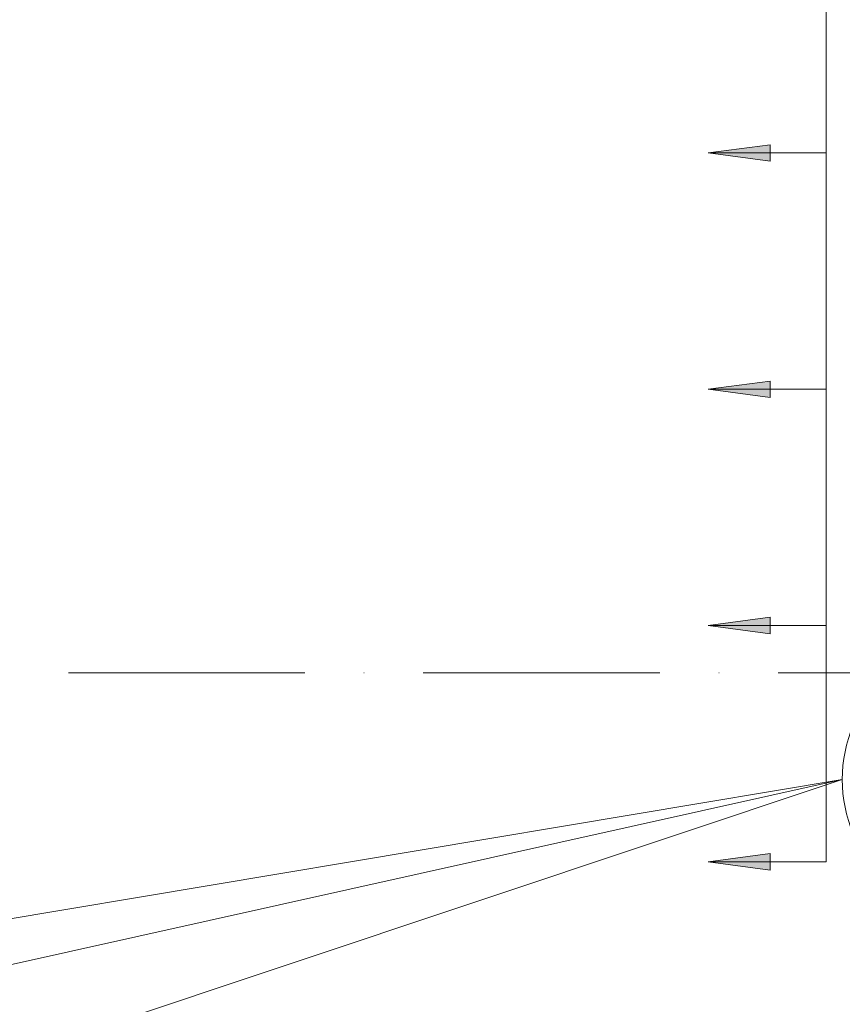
# Model space of a CAD drawing. Header units: millimetres. Extents: x 4307 to 42792, y 1610 to 10025.
# Tile 157 of 256: x 24638 to 24986, y 5860 to 6276. Entities that reach past the tile are written whole.
import ezdxf

# ---------------------------------------------------------------- set-up
doc = ezdxf.new("R2010")
doc.units = ezdxf.units.MM
doc.linetypes.add('Čerchovaná', pattern=[150, 100, -25, 0, -25])
for name, color, linetype, lineweight in [('A-ANNO-DIMS', 211, 'Continuous', 5), ('A-ANNO-DIMS-25', 211, 'Continuous', 5), ('A-FLOR-LEVL', 51, 'Continuous', 5), ('S-RBAR-IDEN', 171, 'Continuous', 5)]:
    doc.layers.add(name, color=color, linetype=linetype, lineweight=lineweight)
doc.styles.add('Arial_1', font='arial.ttf', dxfattribs={"height": 62.5})
doc.dimstyles.new('Výztuž_kusy__řezy__3', dxfattribs={"dimscale": 304.8, "dimtxt": 0.18, "dimasz": 0, "dimexe": 0, "dimexo": 0.0625, "dimgap": 0.082021, "dimtad": 1, "dimdec": 0, "dimzin": 0, "dimdsep": 46, "dimtxsty": 'Arial_1', "dimblk1": 'NONE', "dimblk2": 'NONE', "dimsah": 1, "dimcen": 0.09, "dimazin": 0, "dimtfac": 1, "dimtdec": 4, "dimtix": 1, "dimtmove": 0, "dimatfit": 3, "dimfxl": 0.164042, "dimfxlon": 1, "dimtvp": 1, "dimtfill": 1, "dimtolj": 1, "dimtzin": 0, "dimarcsym": 2})

# ---------------------------------------------------------------- blocks, each defined once
blk = doc.blocks.new('DIMBLOCK696-V1')
at = {"layer": 'A-ANNO-DIMS-25'}
for points in [[(24929.13, 6320), (24955.42, 6316.54), (24955.42, 6323.46)], [(24929.13, 6220), (24955.42, 6216.54), (24955.42, 6223.46)]]:
    blk.add_hatch(color=256, dxfattribs=at).paths.add_polyline_path(points)
for p, q in [((24955.42, 6323.46), (24929.13, 6320)), ((24955.42, 6316.54), (24955.42, 6323.46)), ((24929.13, 6320), (24955.42, 6316.54)), ((24979.13, 6320), (24929.13, 6320)), ((24979.13, 6320), (24979.13, 6220)), ((24979.13, 6320), (24979.13, 6320)), ((24955.42, 6223.46), (24929.13, 6220)), ((24955.42, 6216.54), (24955.42, 6223.46)), ((24929.13, 6220), (24955.42, 6216.54)), ((24979.13, 6220), (24929.13, 6220)), ((24979.13, 6220), (24979.13, 6220))]:
    blk.add_line(p, q, dxfattribs=at)
blk = doc.blocks.new('_None')
blk = doc.blocks.new('DIMBLOCK697-V1')
at = {"layer": 'A-ANNO-DIMS-25'}
for points in [[(24929.13, 6220), (24955.42, 6216.54), (24955.42, 6223.46)], [(24929.13, 6120), (24955.42, 6116.54), (24955.42, 6123.46)]]:
    blk.add_hatch(color=256, dxfattribs=at).paths.add_polyline_path(points)
for p, q in [((24955.42, 6223.46), (24929.13, 6220)), ((24955.42, 6216.54), (24955.42, 6223.46)), ((24929.13, 6220), (24955.42, 6216.54)), ((24979.13, 6220), (24929.13, 6220)), ((24979.13, 6220), (24979.13, 6120)), ((24979.13, 6220), (24979.13, 6220)), ((24955.42, 6123.46), (24929.13, 6120)), ((24955.42, 6116.54), (24955.42, 6123.46)), ((24929.13, 6120), (24955.42, 6116.54)), ((24979.13, 6120), (24929.13, 6120)), ((24979.13, 6120), (24979.13, 6120))]:
    blk.add_line(p, q, dxfattribs=at)
blk = doc.blocks.new('DIMBLOCK698-V1')
at = {"layer": 'A-ANNO-DIMS-25'}
for points in [[(24929.13, 6120), (24955.42, 6116.54), (24955.42, 6123.46)], [(24929.13, 6020), (24955.42, 6016.54), (24955.42, 6023.46)]]:
    blk.add_hatch(color=256, dxfattribs=at).paths.add_polyline_path(points)
for p, q in [((24955.42, 6123.46), (24929.13, 6120)), ((24955.42, 6116.54), (24955.42, 6123.46)), ((24929.13, 6120), (24955.42, 6116.54)), ((24979.13, 6120), (24929.13, 6120)), ((24979.13, 6120), (24979.13, 6020)), ((24979.13, 6120), (24979.13, 6120)), ((24955.42, 6023.46), (24929.13, 6020)), ((24955.42, 6016.54), (24955.42, 6023.46)), ((24929.13, 6020), (24955.42, 6016.54)), ((24979.13, 6020), (24929.13, 6020)), ((24979.13, 6020), (24979.13, 6020))]:
    blk.add_line(p, q, dxfattribs=at)
blk = doc.blocks.new('DIMBLOCK699-V1')
at = {"layer": 'A-ANNO-DIMS-25'}
for points in [[(24929.13, 6020), (24955.42, 6016.54), (24955.42, 6023.46)], [(24929.13, 5920), (24955.42, 5916.54), (24955.42, 5923.46)]]:
    blk.add_hatch(color=256, dxfattribs=at).paths.add_polyline_path(points)
for p, q in [((24955.42, 6023.46), (24929.13, 6020)), ((24955.42, 6016.54), (24955.42, 6023.46)), ((24929.13, 6020), (24955.42, 6016.54)), ((24979.13, 6020), (24929.13, 6020)), ((24979.13, 6020), (24979.13, 5920)), ((24979.13, 6020), (24979.13, 6020)), ((24955.42, 5923.46), (24929.13, 5920)), ((24955.42, 5916.54), (24955.42, 5923.46)), ((24929.13, 5920), (24955.42, 5916.54)), ((24979.13, 5920), (24929.13, 5920)), ((24979.13, 5920), (24979.13, 5920))]:
    blk.add_line(p, q, dxfattribs=at)
blk = doc.blocks.new('DIMBLOCK700-V1')
at = {"layer": 'A-ANNO-DIMS-25'}
for points in [[(24929.13, 8620), (24955.42, 8616.54), (24955.42, 8623.46)], [(24929.13, 8520), (24955.42, 8516.54), (24955.42, 8523.46)], [(24929.13, 8420), (24955.42, 8416.54), (24955.42, 8423.46)], [(24929.13, 8320), (24955.42, 8316.54), (24955.42, 8323.46)], [(24929.13, 8220), (24955.42, 8216.54), (24955.42, 8223.46)], [(24929.13, 8120), (24955.42, 8116.54), (24955.42, 8123.46)], [(24929.13, 8020), (24955.42, 8016.54), (24955.42, 8023.46)], [(24929.13, 7920), (24955.42, 7916.54), (24955.42, 7923.46)], [(24929.13, 7820), (24955.42, 7816.54), (24955.42, 7823.46)], [(24929.13, 7720), (24955.42, 7716.54), (24955.42, 7723.46)], [(24929.13, 7620), (24955.42, 7616.54), (24955.42, 7623.46)], [(24929.13, 7520), (24955.42, 7516.54), (24955.42, 7523.46)], [(24929.13, 7420), (24955.42, 7416.54), (24955.42, 7423.46)], [(24929.13, 7320), (24955.42, 7316.54), (24955.42, 7323.46)], [(24929.13, 7220), (24955.42, 7216.54), (24955.42, 7223.46)], [(24929.13, 7120), (24955.42, 7116.54), (24955.42, 7123.46)], [(24929.13, 7020), (24955.42, 7016.54), (24955.42, 7023.46)], [(24929.13, 6920), (24955.42, 6916.54), (24955.42, 6923.46)], [(24929.13, 6820), (24955.42, 6816.54), (24955.42, 6823.46)], [(24929.13, 6720), (24955.42, 6716.54), (24955.42, 6723.46)], [(24929.13, 6620), (24955.42, 6616.54), (24955.42, 6623.46)], [(24929.13, 6520), (24955.42, 6516.54), (24955.42, 6523.46)], [(24929.13, 6420), (24955.42, 6416.54), (24955.42, 6423.46)], [(24929.13, 6320), (24955.42, 6316.54), (24955.42, 6323.46)], [(24929.13, 6220), (24955.42, 6216.54), (24955.42, 6223.46)], [(24929.13, 6120), (24955.42, 6116.54), (24955.42, 6123.46)], [(24929.13, 6020), (24955.42, 6016.54), (24955.42, 6023.46)], [(24929.13, 5920), (24955.42, 5916.54), (24955.42, 5923.46)]]:
    blk.add_hatch(color=256, dxfattribs=at).paths.add_polyline_path(points)
for p, q in [((24955.42, 8623.46), (24929.13, 8620)), ((24955.42, 8616.54), (24955.42, 8623.46)), ((24929.13, 8620), (24955.42, 8616.54)), ((24979.13, 8620), (24929.13, 8620)), ((24979.13, 8620), (24979.13, 5920)), ((24979.13, 8620), (24979.13, 8520)), ((24979.13, 8620), (24979.13, 8620)), ((24955.42, 8523.46), (24929.13, 8520)), ((24955.42, 8516.54), (24955.42, 8523.46)), ((24929.13, 8520), (24955.42, 8516.54)), ((24979.13, 8520), (24929.13, 8520)), ((24979.13, 8520), (24979.13, 8420)), ((24979.13, 8520), (24979.13, 8520)), ((24955.42, 8423.46), (24929.13, 8420)), ((24955.42, 8416.54), (24955.42, 8423.46)), ((24929.13, 8420), (24955.42, 8416.54)), ((24979.13, 8420), (24929.13, 8420)), ((24979.13, 8420), (24979.13, 8320)), ((24979.13, 8420), (24979.13, 8420)), ((24955.42, 8323.46), (24929.13, 8320)), ((24955.42, 8316.54), (24955.42, 8323.46)), ((24929.13, 8320), (24955.42, 8316.54)), ((24979.13, 8320), (24929.13, 8320)), ((24979.13, 8320), (24979.13, 8220)), ((24979.13, 8320), (24979.13, 8320)), ((24955.42, 8223.46), (24929.13, 8220)), ((24955.42, 8216.54), (24955.42, 8223.46)), ((24929.13, 8220), (24955.42, 8216.54)), ((24979.13, 8220), (24929.13, 8220)), ((24979.13, 8220), (24979.13, 8120)), ((24979.13, 8220), (24979.13, 8220)), ((24955.42, 8123.46), (24929.13, 8120)), ((24955.42, 8116.54), (24955.42, 8123.46)), ((24929.13, 8120), (24955.42, 8116.54)), ((24979.13, 8120), (24929.13, 8120)), ((24979.13, 8120), (24979.13, 8020)), ((24979.13, 8120), (24979.13, 8120)), ((24955.42, 8023.46), (24929.13, 8020)), ((24955.42, 8016.54), (24955.42, 8023.46)), ((24929.13, 8020), (24955.42, 8016.54)), ((24979.13, 8020), (24929.13, 8020)), ((24979.13, 8020), (24979.13, 7920)), ((24979.13, 8020), (24979.13, 8020)), ((24955.42, 7923.46), (24929.13, 7920)), ((24955.42, 7916.54), (24955.42, 7923.46)), ((24929.13, 7920), (24955.42, 7916.54)), ((24979.13, 7920), (24929.13, 7920)), ((24979.13, 7920), (24979.13, 7820)), ((24979.13, 7920), (24979.13, 7920)), ((24955.42, 7823.46), (24929.13, 7820)), ((24955.42, 7816.54), (24955.42, 7823.46)), ((24929.13, 7820), (24955.42, 7816.54)), ((24979.13, 7820), (24929.13, 7820)), ((24979.13, 7820), (24979.13, 7720)), ((24979.13, 7820), (24979.13, 7820)), ((24955.42, 7723.46), (24929.13, 7720)), ((24955.42, 7716.54), (24955.42, 7723.46)), ((24929.13, 7720), (24955.42, 7716.54)), ((24979.13, 7720), (24929.13, 7720)), ((24979.13, 7720), (24979.13, 7620)), ((24979.13, 7720), (24979.13, 7720)), ((24955.42, 7623.46), (24929.13, 7620)), ((24955.42, 7616.54), (24955.42, 7623.46)), ((24929.13, 7620), (24955.42, 7616.54)), ((24979.13, 7620), (24929.13, 7620)), ((24979.13, 7620), (24979.13, 7520)), ((24979.13, 7620), (24979.13, 7620)), ((24955.42, 7523.46), (24929.13, 7520)), ((24955.42, 7516.54), (24955.42, 7523.46)), ((24929.13, 7520), (24955.42, 7516.54)), ((24979.13, 7520), (24929.13, 7520)), ((24979.13, 7520), (24979.13, 7420)), ((24979.13, 7520), (24979.13, 7520)), ((24955.42, 7423.46), (24929.13, 7420)), ((24955.42, 7416.54), (24955.42, 7423.46)), ((24929.13, 7420), (24955.42, 7416.54)), ((24979.13, 7420), (24929.13, 7420)), ((24979.13, 7420), (24979.13, 7320)), ((24979.13, 7420), (24979.13, 7420)), ((24955.42, 7323.46), (24929.13, 7320)), ((24955.42, 7316.54), (24955.42, 7323.46)), ((24929.13, 7320), (24955.42, 7316.54)), ((24979.13, 7320), (24929.13, 7320)), ((24979.13, 7320), (24979.13, 7220)), ((24979.13, 7320), (24979.13, 7320)), ((24955.42, 7223.46), (24929.13, 7220)), ((24955.42, 7216.54), (24955.42, 7223.46)), ((24929.13, 7220), (24955.42, 7216.54)), ((24979.13, 7220), (24929.13, 7220)), ((24979.13, 7220), (24979.13, 7120)), ((24979.13, 7220), (24979.13, 7220)), ((24955.42, 7123.46), (24929.13, 7120)), ((24955.42, 7116.54), (24955.42, 7123.46)), ((24929.13, 7120), (24955.42, 7116.54)), ((24979.13, 7120), (24929.13, 7120)), ((24979.13, 7120), (24979.13, 7020)), ((24979.13, 7120), (24979.13, 7120)), ((24955.42, 7023.46), (24929.13, 7020)), ((24955.42, 7016.54), (24955.42, 7023.46)), ((24929.13, 7020), (24955.42, 7016.54)), ((24979.13, 7020), (24929.13, 7020)), ((24979.13, 7020), (24979.13, 6920)), ((24979.13, 7020), (24979.13, 7020)), ((24955.42, 6923.46), (24929.13, 6920)), ((24955.42, 6916.54), (24955.42, 6923.46)), ((24929.13, 6920), (24955.42, 6916.54)), ((24979.13, 6920), (24929.13, 6920)), ((24979.13, 6920), (24979.13, 6820)), ((24979.13, 6920), (24979.13, 6920)), ((24955.42, 6823.46), (24929.13, 6820)), ((24955.42, 6816.54), (24955.42, 6823.46)), ((24929.13, 6820), (24955.42, 6816.54)), ((24979.13, 6820), (24929.13, 6820)), ((24979.13, 6820), (24979.13, 6720)), ((24979.13, 6820), (24979.13, 6820)), ((24955.42, 6723.46), (24929.13, 6720)), ((24955.42, 6716.54), (24955.42, 6723.46)), ((24929.13, 6720), (24955.42, 6716.54)), ((24979.13, 6720), (24929.13, 6720)), ((24979.13, 6720), (24979.13, 6620)), ((24979.13, 6720), (24979.13, 6720)), ((24955.42, 6623.46), (24929.13, 6620)), ((24955.42, 6616.54), (24955.42, 6623.46)), ((24929.13, 6620), (24955.42, 6616.54)), ((24979.13, 6620), (24929.13, 6620)), ((24979.13, 6620), (24979.13, 6520)), ((24979.13, 6620), (24979.13, 6620)), ((24955.42, 6523.46), (24929.13, 6520)), ((24955.42, 6516.54), (24955.42, 6523.46)), ((24929.13, 6520), (24955.42, 6516.54)), ((24979.13, 6520), (24929.13, 6520)), ((24979.13, 6520), (24979.13, 6420)), ((24979.13, 6520), (24979.13, 6520)), ((24955.42, 6423.46), (24929.13, 6420)), ((24955.42, 6416.54), (24955.42, 6423.46)), ((24929.13, 6420), (24955.42, 6416.54)), ((24979.13, 6420), (24929.13, 6420)), ((24979.13, 6420), (24979.13, 6320)), ((24979.13, 6420), (24979.13, 6420)), ((24955.42, 6323.46), (24929.13, 6320)), ((24955.42, 6316.54), (24955.42, 6323.46)), ((24929.13, 6320), (24955.42, 6316.54)), ((24979.13, 6320), (24929.13, 6320)), ((24979.13, 6320), (24979.13, 6220)), ((24979.13, 6320), (24979.13, 6320)), ((24955.42, 6223.46), (24929.13, 6220)), ((24955.42, 6216.54), (24955.42, 6223.46)), ((24929.13, 6220), (24955.42, 6216.54)), ((24979.13, 6220), (24929.13, 6220)), ((24979.13, 6220), (24979.13, 6120)), ((24979.13, 6220), (24979.13, 6220)), ((24955.42, 6123.46), (24929.13, 6120)), ((24955.42, 6116.54), (24955.42, 6123.46)), ((24929.13, 6120), (24955.42, 6116.54)), ((24979.13, 6120), (24929.13, 6120)), ((24979.13, 6120), (24979.13, 6020)), ((24979.13, 6120), (24979.13, 6120)), ((24955.42, 6023.46), (24929.13, 6020)), ((24955.42, 6016.54), (24955.42, 6023.46)), ((24929.13, 6020), (24955.42, 6016.54)), ((24979.13, 6020), (24929.13, 6020)), ((24979.13, 6020), (24979.13, 5920)), ((24979.13, 6020), (24979.13, 6020)), ((24955.42, 5923.46), (24929.13, 5920)), ((24955.42, 5916.54), (24955.42, 5923.46)), ((24929.13, 5920), (24955.42, 5916.54)), ((24979.13, 5920), (24929.13, 5920)), ((24979.13, 5920), (24979.13, 5920))]:
    blk.add_line(p, q, dxfattribs=at)
blk = doc.blocks.new('Popisek výztuže - _Typ_ množství_PRAVÝ-500031-V1')
at = {"layer": 'S-RBAR-IDEN'}
for p, q in [((6694.54, 8583.84), (6584.84, 8583.84)), ((6584.84, 8467.41), (6694.54, 8467.41))]:
    blk.add_line(p, q, dxfattribs=at)
for centre, start, end in [((6584.84, 8525.62), 90, 270), ((6694.54, 8525.62), 277.6434, 82.3566)]:
    blk.add_arc(centre, 58.22, start, end, dxfattribs=at)

msp = doc.modelspace()

# ---------------------------------------------------------------- linework, layer by layer
at = {"layer": 'A-FLOR-LEVL', "linetype": 'Čerchovaná'}
msp.add_line((4395.14, 6000), (25778.88, 6000), dxfattribs=at)
at = {"layer": 'S-RBAR-IDEN'}
for p in [(24182.34, 5820.3), (24382.64, 5820.3), (24582.95, 5820.3)]:
    msp.add_line(p, (24985.91, 5954.85), dxfattribs=at)

# ---------------------------------------------------------------- block references
msp.add_blockref('Popisek výztuže - _Typ_ množství_PRAVÝ-500031-V1', (18459.28, -2570.77), dxfattribs=at)

# ---------------------------------------------------------------- dimensions: what is measured, and where the dimension line sits
at = {"layer": 'A-ANNO-DIMS'}
for base, p1, p2, text, override, picture, middle in [((24979.13, 5920), (24929.13, 8620), (24929.13, 5920), '100 2700', {"dimpost": '<>', "dimblk1": 'None', "dimblk2": 'None', "dimsah": 1, "dimfxl": 2700}, 'DIMBLOCK700-V1', (24922.22, 7270)), ((24979.13, 6220), (24929.13, 6320), (24929.13, 6220), ' ', {"dimpost": '<>', "dimfxl": 100}, 'DIMBLOCK696-V1', (24979.13, 6270)), ((24979.13, 6120), (24929.13, 6220), (24929.13, 6120), ' ', {"dimpost": '<>', "dimfxl": 100}, 'DIMBLOCK697-V1', (24979.13, 6170)), ((24979.13, 6020), (24929.13, 6120), (24929.13, 6020), ' ', {"dimpost": '<>', "dimfxl": 100}, 'DIMBLOCK698-V1', (24979.13, 6070)), ((24979.13, 5920), (24929.13, 6020), (24929.13, 5920), ' ', {"dimpost": '<>', "dimfxl": 100}, 'DIMBLOCK699-V1', (24979.13, 5970))]:
    dim = msp.add_linear_dim(base=base, p1=p1, p2=p2, angle=90, text=text, dimstyle='Výztuž_kusy__řezy__3', override=override, dxfattribs=at)
    dim.commit()
    dim.dimension.update_dxf_attribs({"geometry": picture, "text_midpoint": middle})

doc.saveas('drawing.dxf')
